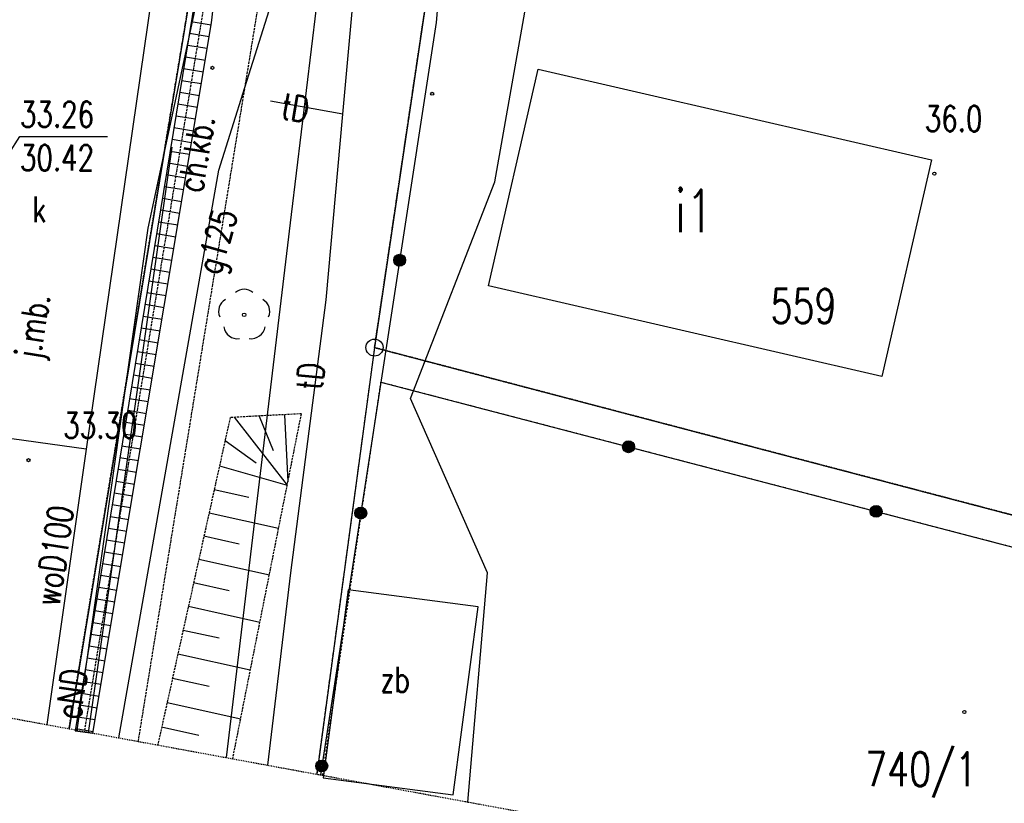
# Model space of a CAD drawing. Header units: millimetres. Extents: x 1427 to 82594, y 2364 to 16149.
# Tile 25 of 58: x 23123 to 23700, y 12600 to 13059. Entities that reach past the tile are written whole.
import ezdxf
from ezdxf.enums import TextEntityAlignment as Align

# ---------------------------------------------------------------- set-up
doc = ezdxf.new("R2010")
doc.units = ezdxf.units.MM
for name, pattern in [('1', [2, 1, -1]), ('2', [1, 0.5, -0.5]), ('423', [2, 1.5, -0.5]), ('424', [1.5, 1, -0.5]), ('9', [1.75, 1.25, -0.5]), ('901', [0])]:
    doc.linetypes.add(name, pattern=pattern)
for name, color, linetype in [('000_Inne__niezydentyfikowane_', 7, 'Continuous'), ('202-punkt_graniczny', 7, 'Continuous'), ('211-numer_dzialki_ewidencyjnej', 7, 'Continuous'), ('218-kontur_uzytku_gruntowego', 7, 'Continuous'), ('219-dzialka_ewidencyjna', 7, 'Continuous'), ('312-budynek_ewidencyjny', 7, 'Continuous'), ('312-oznaczenie_budynku_ewidency', 7, 'Continuous'), ('chodnik', 7, 'Continuous'), ('chodnik-Atr17', 7, 'Continuous'), ('drzewo_lisciaste', 7, 'Continuous'), ('inny_obiekt_zagospodarowania_te', 7, 'Continuous'), ('jezdnia', 7, 'Continuous'), ('jezdnia-Atr17', 7, 'Continuous'), ('kraweznik', 7, 'Continuous'), ('odwodnienie_liniowe', 7, 'Continuous'), ('ogrodzenie_trwale', 7, 'Continuous'), ('pikieta_naturalna', 7, 'Continuous'), ('pikieta_naturalna-Atr2', 7, 'Continuous'), ('pikieta_sztuczna', 7, 'Continuous'), ('pikieta_sztuczna-Atr2', 7, 'Continuous'), ('przewod_elektroenergetyczny_pod', 7, 'Continuous'), ('przewod_gazowy', 7, 'Continuous'), ('przewod_gazowy-Atr1', 7, 'Continuous'), ('przewod_kanalizacyjny', 7, 'Continuous'), ('przewod_telekomunikacyjny_podzi', 7, 'Continuous'), ('przewod_wodociagowy', 7, 'Continuous'), ('przewod_wodociagowy-Atr1', 7, 'Continuous'), ('rzedna-Atr2', 7, 'Continuous'), ('rzedna-Atr3', 7, 'Continuous'), ('skarpa_nieumocniona', 7, 'Continuous'), ('wlaz_do_komory_lub_kanalu_-_okr', 7, 'Continuous'), ('Zakres', 7, 'Continuous'), ('zbiornik_lub_silos', 7, 'Continuous'), ('zbiornik_lub_silos-Atr17', 7, 'Continuous')]:
    doc.layers.add(name, color=color, linetype=linetype)
doc.styles.add('STYL_ARIAL', font='simplex', dxfattribs={"width": 0.75, "oblique": 0.1})

# ---------------------------------------------------------------- blocks, each defined once
blk = doc.blocks.new('202')
at = {"color": 0}
blk.add_circle((0, 0), 0.25, dxfattribs=at)
blk = doc.blocks.new('PW01')
at = {"color": 7}
blk.add_polyline3d([(0.045, 0, 0), (0.0318, -0.0318, 0), (0, -0.045, 0), (-0.0318, -0.0318, 0), (-0.045, 0, 0), (-0.0318, 0.0318, 0), (0, 0.045, 0), (0.0318, 0.0318, 0), (0.045, 0, 0)], dxfattribs=at)
blk = doc.blocks.new('922')
at = {"color": 0}
blk.add_circle((0, 0), 0.05, dxfattribs=at)
for centre, radius, start, end in [((0, 0.35), 0.4, 50.114, 129.886), ((-0.35, 0.1), 0.4, 119.8482, 203.5195), ((0.35, 0.1), 0.4, 336.8845, 60.1518), ((-0.2, -0.3), 0.4, 187.477, 278.4788), ((0.2, -0.275), 0.425, 262.6459, 349.6289)]:
    blk.add_arc(centre, radius, start, end, dxfattribs=at)

msp = doc.modelspace()

# ---------------------------------------------------------------- linework, layer by layer
at = {"layer": '000_Inne__niezydentyfikowane_', "color": 7}
for points in [[(23248.947, 12826.073, 0), (23279.947, 12786.273, 0)], [(23263.547, 12826.673, 0), (23271.747, 12806.473, 0)], [(23278.347, 12827.473, 0), (23280.347, 12788.273, 0)], [(23243.547, 12812.473, 0), (23261.747, 12799.273, 0)], [(23240.347, 12797.473, 0), (23279.947, 12786.273, 0)], [(23237.147, 12783.673, 0), (23257.547, 12779.273, 0)], [(23234.147, 12770.073, 0), (23274.947, 12761.073, 0)], [(23231.147, 12756.473, 0), (23251.747, 12751.873, 0)], [(23228.147, 12742.873, 0), (23269.547, 12733.673, 0)], [(23225.147, 12729.073, 0), (23245.947, 12724.473, 0)], [(23222.147, 12715.273, 0), (23263.947, 12705.873, 0)], [(23218.947, 12701.273, 0), (23240.147, 12696.673, 0)], [(23215.947, 12687.273, 0), (23258.347, 12677.873, 0)], [(23212.747, 12673.073, 0), (23234.147, 12668.473, 0)], [(23209.547, 12658.873, 0), (23252.747, 12649.273, 0)], [(23206.347, 12644.473, 0), (23228.147, 12639.673, 0)]]:
    msp.add_polyline3d(points, dxfattribs=at)
at = {"layer": '218-kontur_uzytku_gruntowego', "color": 3, "linetype": '2'}
for points in [[(23392.547, 13279.473, 0), (23331.147, 12866.873, 0)], [(23331.147, 12866.873, 0), (23392.547, 13279.473, 0)], [(23331.147, 12866.873, 0), (23297.239, 12616.785, 0)], [(24045.147, 12679.473, 0), (23331.147, 12866.873, 0)], [(23331.147, 12866.873, 0), (24045.147, 12679.473, 0)]]:
    msp.add_polyline3d(points, dxfattribs=at)
at = {"layer": '219-dzialka_ewidencyjna', "color": 7}
for points in [[(23392.547, 13279.473, 0), (23331.147, 12866.873, 0)], [(23331.147, 12866.873, 0), (23297.269, 12616.779, 0)], [(23331.147, 12866.873, 0), (24157.547, 12649.873, 0)]]:
    msp.add_polyline3d(points, dxfattribs=at)
at = {"layer": '312-budynek_ewidencyjny', "color": 7}
for points in [[(23397.947, 12903.073, 0), (23427.147, 13030.073, 0)], [(23427.147, 13030.073, 0), (23657.747, 12976.873, 0)], [(23657.747, 12976.873, 0), (23628.547, 12849.873, 0)], [(23628.547, 12849.873, 0), (23397.947, 12903.073, 0)]]:
    msp.add_polyline3d(points, dxfattribs=at)
at = {"layer": 'chodnik', "color": 7, "linetype": '423'}
for points in [[(23266.347, 13548.873, 0), (23257.347, 13282.273, 0), (23231.547, 13070.073, 0), (23161.019, 12641.825, 0)], [(23255.231, 13019.375, 0), (23262.947, 13066.673, 0), (23288.947, 13277.273, 0), (23295.947, 13550.073, 0), (23266.347, 13548.873, 0)], [(23192.685, 12636.005, 0), (23255.231, 13019.375, 0)]]:
    msp.add_polyline3d(points, dxfattribs=at)
at = {"layer": 'inny_obiekt_zagospodarowania_te', "color": 7, "linetype": '1'}
msp.add_polyline3d([(23300.711, 12616.147, 0), (23334.947, 12846.673, 0), (24152.947, 12633.073, 0), (24346.547, 13377.873, 0)], dxfattribs=at)
at = {"layer": 'jezdnia', "color": 7, "linetype": '424'}
msp.add_polyline3d([(23152.077, 12643.469, 0), (23222.747, 13071.473, 0)], dxfattribs=at)
at = {"layer": 'kraweznik', "color": 7}
msp.add_polyline3d([(23254.547, 13546.673, 0), (23247.547, 13281.473, 0), (23222.747, 13071.473, 0), (23152.077, 12643.469, 0)], dxfattribs=at)
at = {"layer": 'odwodnienie_liniowe', "color": 7}
for points in [[(23259.665, 13548.499, 0), (23251.161, 13282.281, 0), (23226.017, 13071.893, 0), (23155.765, 12642.247, 0), (23166.119, 12640.767, 0), (23235.631, 13057.251, 0), (23247.463, 13159.893, 0), (23262.993, 13278.805, 0), (23270.387, 13548.795, 0), (23259.665, 13548.499, 0)], [(23223.759, 13058.077, 0), (23235.451, 13056.167, 0)], [(23222.629, 13051.169, 0), (23234.297, 13049.261, 0)], [(23221.499, 13044.261, 0), (23233.145, 13042.357, 0)], [(23220.371, 13037.353, 0), (23231.993, 13035.453, 0)], [(23219.241, 13030.445, 0), (23230.841, 13028.549, 0)], [(23218.111, 13023.537, 0), (23229.689, 13021.643, 0)], [(23216.981, 13016.629, 0), (23228.535, 13014.739, 0)], [(23215.851, 13009.721, 0), (23227.383, 13007.835, 0)], [(23214.723, 13002.811, 0), (23226.231, 13000.929, 0)], [(23213.593, 12995.903, 0), (23225.079, 12994.025, 0)], [(23212.463, 12988.995, 0), (23223.927, 12987.121, 0)], [(23163.491, 12640.993, 0), (23212.539, 12984.339, 0)], [(23211.333, 12982.087, 0), (23222.775, 12980.217, 0)], [(23210.205, 12975.179, 0), (23221.621, 12973.311, 0)], [(23209.075, 12968.271, 0), (23220.469, 12966.407, 0)], [(23207.945, 12961.363, 0), (23219.317, 12959.503, 0)], [(23206.815, 12954.453, 0), (23218.165, 12952.599, 0)], [(23205.685, 12947.545, 0), (23217.013, 12945.693, 0)], [(23204.557, 12940.637, 0), (23215.859, 12938.789, 0)], [(23203.427, 12933.729, 0), (23214.707, 12931.885, 0)], [(23202.297, 12926.821, 0), (23213.555, 12924.981, 0)], [(23201.167, 12919.913, 0), (23212.403, 12918.075, 0)], [(23200.037, 12913.005, 0), (23211.251, 12911.171, 0)], [(23198.909, 12906.097, 0), (23210.097, 12904.267, 0)], [(23197.779, 12899.187, 0), (23208.945, 12897.363, 0)], [(23196.649, 12892.279, 0), (23207.793, 12890.457, 0)], [(23195.519, 12885.371, 0), (23206.641, 12883.553, 0)], [(23194.389, 12878.463, 0), (23205.489, 12876.649, 0)], [(23193.261, 12871.555, 0), (23204.335, 12869.743, 0)], [(23192.131, 12864.647, 0), (23203.183, 12862.839, 0)], [(23191.001, 12857.739, 0), (23202.031, 12855.935, 0)], [(23189.871, 12850.831, 0), (23200.879, 12849.031, 0)], [(23188.743, 12843.921, 0), (23199.727, 12842.125, 0)], [(23187.613, 12837.013, 0), (23198.573, 12835.221, 0)], [(23186.483, 12830.105, 0), (23197.421, 12828.317, 0)], [(23185.353, 12823.197, 0), (23196.269, 12821.413, 0)], [(23184.223, 12816.289, 0), (23195.117, 12814.507, 0)], [(23183.095, 12809.381, 0), (23193.965, 12807.603, 0)], [(23181.965, 12802.473, 0), (23192.811, 12800.699, 0)], [(23180.835, 12795.565, 0), (23191.659, 12793.795, 0)], [(23179.705, 12788.655, 0), (23190.507, 12786.889, 0)], [(23178.575, 12781.747, 0), (23189.355, 12779.985, 0)], [(23177.447, 12774.839, 0), (23188.203, 12773.081, 0)], [(23176.317, 12767.931, 0), (23187.049, 12766.175, 0)], [(23175.187, 12761.023, 0), (23185.897, 12759.271, 0)], [(23174.057, 12754.115, 0), (23184.745, 12752.367, 0)], [(23172.927, 12747.207, 0), (23183.593, 12745.463, 0)], [(23171.799, 12740.297, 0), (23182.441, 12738.557, 0)], [(23170.669, 12733.389, 0), (23181.287, 12731.653, 0)], [(23169.539, 12726.481, 0), (23180.135, 12724.749, 0)], [(23168.409, 12719.573, 0), (23178.983, 12717.845, 0)], [(23167.281, 12712.665, 0), (23177.831, 12710.939, 0)], [(23166.151, 12705.757, 0), (23176.679, 12704.035, 0)], [(23165.021, 12698.849, 0), (23175.527, 12697.131, 0)], [(23163.891, 12691.941, 0), (23174.373, 12690.227, 0)], [(23162.761, 12685.031, 0), (23173.221, 12683.321, 0)], [(23161.633, 12678.123, 0), (23172.069, 12676.417, 0)], [(23160.503, 12671.215, 0), (23170.917, 12669.513, 0)], [(23159.373, 12664.307, 0), (23169.765, 12662.609, 0)], [(23158.243, 12657.399, 0), (23168.611, 12655.703, 0)], [(23157.113, 12650.491, 0), (23167.459, 12648.799, 0)], [(23155.985, 12643.583, 0), (23166.307, 12641.895, 0)]]:
    msp.add_polyline3d(points, dxfattribs=at)
at = {"layer": 'ogrodzenie_trwale', "color": 7, "linetype": '901'}
for points in [[(23405.547, 13514.873, 0), (23367.347, 13057.473, 0), (23299.471, 12616.375, 0)], [(23334.947, 12846.673, 0), (24152.947, 12633.073, 0), (24157.547, 12649.873, 0), (24345.947, 13378.073, 0), (24346.147, 13388.073, 0)]]:
    msp.add_polyline3d(points, dxfattribs=at)
at = {"layer": 'ogrodzenie_trwale', "color": 7}
for centre, radius in [((23345.901, 12918.105), 3.5), ((23345.901, 12918.105), 3.15), ((23345.901, 12918.105), 2.8), ((23345.901, 12918.105), 2.45), ((23345.901, 12918.105), 2.1), ((23345.901, 12918.105), 1.75), ((23345.901, 12918.105), 1.4), ((23345.901, 12918.105), 1.05), ((23345.901, 12918.105), 0.7), ((23480.081, 12808.775), 3.5), ((23480.081, 12808.775), 3.15), ((23480.081, 12808.775), 2.8), ((23480.081, 12808.775), 2.45), ((23480.081, 12808.775), 2.1), ((23480.081, 12808.775), 1.75), ((23480.081, 12808.775), 1.4), ((23480.081, 12808.775), 1.05), ((23480.081, 12808.775), 0.7), ((23323.087, 12769.851), 3.5), ((23625.215, 12770.877), 3.5), ((23625.215, 12770.877), 3.15), ((23625.215, 12770.877), 2.8), ((23625.215, 12770.877), 2.45), ((23323.087, 12769.851), 3.15), ((23323.087, 12769.851), 2.8), ((23323.087, 12769.851), 2.45), ((23323.087, 12769.851), 2.1), ((23323.087, 12769.851), 1.75), ((23323.087, 12769.851), 1.4), ((23323.087, 12769.851), 1.05), ((23323.087, 12769.851), 0.7), ((23625.215, 12770.877), 2.1), ((23625.215, 12770.877), 1.75), ((23625.215, 12770.877), 1.4), ((23625.215, 12770.877), 1.05), ((23625.215, 12770.877), 0.7), ((23300.275, 12621.595), 3.5), ((23300.275, 12621.595), 3.15), ((23300.275, 12621.595), 2.8), ((23300.275, 12621.595), 2.45), ((23300.275, 12621.595), 2.1), ((23300.275, 12621.595), 1.75), ((23300.275, 12621.595), 1.4), ((23300.275, 12621.595), 1.05), ((23300.275, 12621.595), 0.7)]:
    msp.add_circle(centre, radius, dxfattribs=at)
at = {"layer": 'przewod_elektroenergetyczny_pod', "color": 1}
msp.add_polyline3d([(23156.781, 12642.605, 0), (23198.547, 12936.873, 0), (23244.747, 13152.873, 0), (23270.347, 13195.273, 0), (23273.147, 13223.473, 0)], dxfattribs=at)
at = {"layer": 'przewod_gazowy', "color": 40}
for points in [[(23255.231, 13019.375, 0), (23313.747, 13205.073, 0), (23298.147, 13526.473, 0)], [(23181.247, 12638.107, 0), (23239.947, 12970.873, 0), (23255.231, 13019.375, 0)]]:
    msp.add_polyline3d(points, dxfattribs=at)
at = {"layer": 'przewod_kanalizacyjny', "color": 34}
msp.add_polyline3d([(23244.329, 12626.511, 0), (23282.547, 12944.873, 0), (23311.747, 13187.473, 0), (23324.347, 13518.073, 0), (23319.147, 13677.673, 0), (23288.747, 13840.873, 0), (23216.747, 13856.873, 0)], dxfattribs=at)
at = {"layer": 'przewod_telekomunikacyjny_podzi', "color": 30}
for points in [[(23268.589, 12622.051, 0), (23282.147, 12734.873, 0), (23302.747, 12894.873, 0), (23312.547, 13003.673, 0), (23336.747, 13270.873, 0)], [(23385.917, 12600.483, 0), (23397.347, 12734.873, 0), (23352.347, 12837.073, 0), (23401.747, 12964.073, 0), (23422.547, 13082.473, 0), (23407.147, 13223.273, 0), (23409.947, 13262.273, 0), (23336.747, 13270.873, 0)], [(23312.547, 13003.673, 0), (23270.147, 13011.273, 0)]]:
    msp.add_polyline3d(points, dxfattribs=at)
at = {"layer": 'przewod_wodociagowy', "color": 5}
for points in [[(23245.747, 13385.673, 0), (23162.147, 12807.273, 0), (23138.989, 12645.875, 0)], [(23162.147, 12807.273, 0), (22844.147, 12851.473, 0)]]:
    msp.add_polyline3d(points, dxfattribs=at)
at = {"layer": 'rzedna-Atr2', "color": 7}
msp.add_polyline3d([(23103.747, 12960.073, 0), (23123.347, 12990.673, 0), (23174.627, 12990.673, 0)], dxfattribs=at)
at = {"layer": 'skarpa_nieumocniona', "color": 7, "linetype": '9'}
msp.add_polyline3d([(23248.033, 12625.831, 0), (23288.347, 12828.073, 0), (23246.547, 12825.873, 0), (23204.091, 12633.907, 0)], dxfattribs=at)
msp.add_polyline3d([(23248.033, 12625.831, 0), (23288.347, 12828.073, 0), (23246.547, 12825.873, 0), (23204.091, 12633.907, 0)], dxfattribs=at)
at = {"layer": 'Zakres', "color": 5, "linetype": '2'}
msp.add_polyline3d([(23047.923, 12662.615, 0), (23138.989, 12645.875, 0), (23152.077, 12643.469, 0), (23152.077, 12643.469, 0), (23156.619, 12642.635, 0), (23156.781, 12642.605, 0), (23161.019, 12641.825, 0), (23181.247, 12638.107, 0), (23192.685, 12636.005, 0), (23204.091, 12633.907, 0), (23204.091, 12633.907, 0), (23244.329, 12626.511, 0), (23248.033, 12625.831, 0), (23268.589, 12622.051, 0), (23297.269, 12616.779, 0), (23297.239, 12616.785, 0), (23297.239, 12616.785, 0), (23299.471, 12616.375, 0), (23300.711, 12616.147, 0), (23385.917, 12600.483, 0), (24003.947, 12486.873, 0)], dxfattribs=at)
at = {"layer": 'zbiornik_lub_silos', "color": 7}
msp.add_polyline3d([(23315.747, 12724.873, 0), (23301.147, 12614.673, 0), (23377.347, 12604.673, 0), (23391.947, 12714.873, 0), (23315.747, 12724.873, 0)], dxfattribs=at)

# ---------------------------------------------------------------- block references
at = {"layer": '202-punkt_graniczny', "color": 7, "xscale": 20, "yscale": 20, "zscale": 20}
msp.add_blockref('202', (23331.147, 12866.873), dxfattribs=at)
at = {"layer": 'drzewo_lisciaste', "color": 3, "xscale": 20, "yscale": 20, "zscale": 20}
msp.add_blockref('922', (23254.747, 12886.073), dxfattribs=at)
at = {"layer": 'pikieta_naturalna', "color": 7, "xscale": 20, "yscale": 20, "zscale": 20}
for p in [(23364.947, 13015.673), (23659.347, 12968.873), (23676.947, 12653.273)]:
    msp.add_blockref('PW01', p, dxfattribs=at)
at = {"layer": 'pikieta_sztuczna', "color": 7, "xscale": 20, "yscale": 20, "zscale": 20, "rotation": 180.0004199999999}
for p in [(23236.147, 13030.873), (23128.347, 12800.873)]:
    msp.add_blockref('PW01', p, dxfattribs=at)

# ---------------------------------------------------------------- texts
at = {"layer": '211-numer_dzialki_ewidencyjnej', "color": 7, "style": 'STYL_ARIAL', "width": 0.75}
msp.add_text('740/1', height=20, dxfattribs=at).set_placement((23618.857, 12629.697), align=Align.TOP_LEFT)
at = {"layer": '312-oznaczenie_budynku_ewidency', "color": 7, "style": 'STYL_ARIAL', "width": 0.75}
msp.add_text('i1', height=25, dxfattribs=at).set_placement((23518.547, 12946.989), align=Align.MIDDLE_CENTER)
msp.add_text('559', height=20, dxfattribs=at).set_placement((23563.347, 12901.273), align=Align.TOP_LEFT)
at = {"layer": 'chodnik-Atr17', "color": 7, "style": 'STYL_ARIAL', "width": 0.75}
msp.add_text('ch.kb.', height=15, rotation=80.734, dxfattribs=at).set_placement((23234.725, 12956.407), align=Align.BOTTOM_LEFT)
at = {"layer": 'jezdnia-Atr17', "color": 7, "style": 'STYL_ARIAL', "width": 0.75}
msp.add_text('j.mb.', height=15, rotation=81.137, dxfattribs=at).set_placement((23139.573, 12858.697), align=Align.BOTTOM_LEFT)
at = {"layer": 'pikieta_naturalna-Atr2', "color": 7, "style": 'STYL_ARIAL', "width": 0.75}
msp.add_text('36.0', height=15, dxfattribs=at).set_placement((23653.747, 12989.107), align=Align.BOTTOM_LEFT)
at = {"layer": 'pikieta_sztuczna-Atr2', "color": 7, "style": 'STYL_ARIAL', "width": 0.75}
msp.add_text('33.30', height=15, dxfattribs=at).set_placement((23148.747, 12809.307), align=Align.BOTTOM_LEFT)
at = {"layer": 'przewod_elektroenergetyczny_pod', "color": 1, "style": 'STYL_ARIAL', "width": 0.75}
msp.add_text('eND', height=15, rotation=81.922, dxfattribs=at).set_placement((23151.337, 12649.401), align=Align.MIDDLE_LEFT)
at = {"layer": 'przewod_gazowy-Atr1', "color": 40, "style": 'STYL_ARIAL', "width": 0.75}
msp.add_text('g125', height=15, rotation=74.204, dxfattribs=at).set_placement((23233.441, 12910.867), align=Align.MIDDLE_LEFT)
at = {"layer": 'przewod_telekomunikacyjny_podzi', "color": 30, "style": 'STYL_ARIAL', "width": 0.75}
for rotation, p in [(349.838, (23276.927, 13008.843)), (84.754, (23292.907, 12842.283))]:
    msp.add_text('tD', height=15, rotation=rotation, dxfattribs=at).set_placement(p, align=Align.MIDDLE_LEFT)
at = {"layer": 'przewod_wodociagowy-Atr1', "color": 5, "style": 'STYL_ARIAL', "width": 0.75}
msp.add_text('woD100', height=15, rotation=81.703, dxfattribs=at).set_placement((23139.025, 12715.833), align=Align.MIDDLE_LEFT)
at = {"layer": 'rzedna-Atr2', "color": 7, "style": 'STYL_ARIAL', "width": 0.75}
msp.add_text('33.26', height=15, dxfattribs=at).set_placement((23123.347, 12991.647), align=Align.BOTTOM_LEFT)
at = {"layer": 'rzedna-Atr3', "color": 7, "style": 'STYL_ARIAL', "width": 0.75}
msp.add_text('30.42', height=15, dxfattribs=at).set_placement((23123.347, 12966.147), align=Align.BOTTOM_LEFT)
at = {"layer": 'wlaz_do_komory_lub_kanalu_-_okr', "color": 7, "style": 'STYL_ARIAL', "width": 0.75}
msp.add_text('k', height=15, dxfattribs=at).set_placement((23130.547, 12935.907), align=Align.BOTTOM_LEFT)
at = {"layer": 'zbiornik_lub_silos-Atr17', "color": 7, "style": 'STYL_ARIAL', "width": 0.75}
msp.add_text('zb', height=15, dxfattribs=at).set_placement((23334.547, 12660.307), align=Align.BOTTOM_LEFT)

doc.saveas('drawing.dxf')
